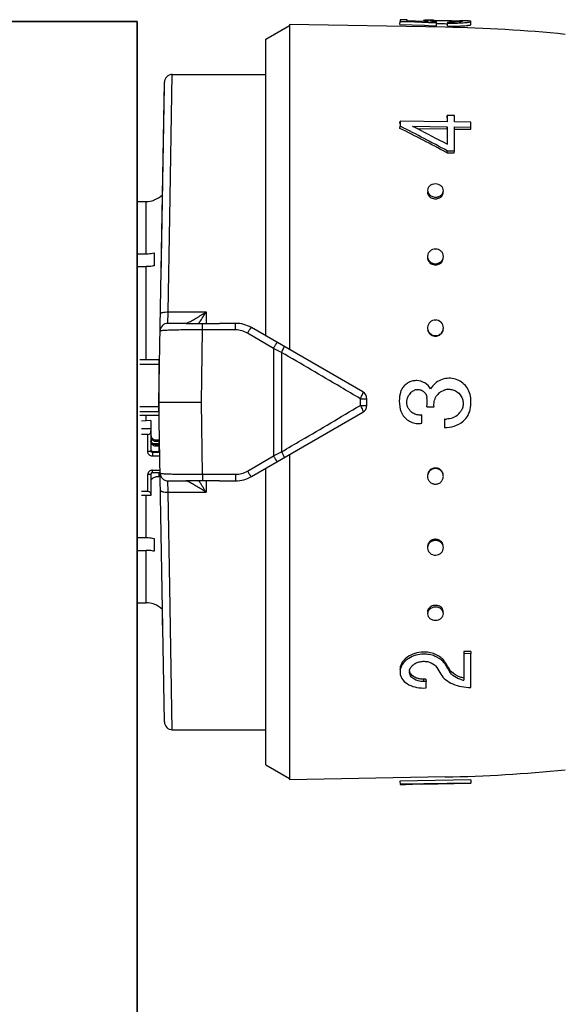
# Model space of a CAD drawing. Header units: millimetres. Extents: x 1279 to 58476, y -6899 to 74987.
# Tile 8 of 157: x 4455 to 4490, y -5967 to -5905. Entities that reach past the tile are written whole.
import ezdxf

# ---------------------------------------------------------------- set-up
doc = ezdxf.new("R2010")
doc.units = ezdxf.units.MM
doc.layers.add('UT_ZAŘÍZENÍ - OT', color=3, linetype='Continuous', lineweight=35)

msp = doc.modelspace()

# ---------------------------------------------------------------- linework, layer by layer
at = {"color": 0, "linetype": 'Continuous'}
for p, q in [((4472.089, -5905.145), (4472.089, -5925.79)), ((4481.957, -5905.318), (4472.089, -5905.145)), ((4479.09, -5905.144), (4479.093, -5904.945)), ((4479.09, -5905.144), (4480.639, -5905.198)), ((4479.093, -5904.84), (4479.093, -5904.945)), ((4479.543, -5904.848), (4479.093, -5904.84)), ((4479.093, -5904.945), (4479.542, -5904.96)), ((4479.542, -5904.96), (4479.609, -5904.963)), ((4479.543, -5904.916), (4479.543, -5904.848)), ((4480.603, -5904.95), (4479.543, -5904.916)), ((4479.609, -5904.963), (4480.9, -5905.008)), ((4480.593, -5904.896), (4480.592, -5904.949)), ((4480.905, -5904.959), (4480.603, -5904.95)), ((4480.756, -5904.955), (4480.756, -5904.94)), ((4480.9, -5905.008), (4480.987, -5905.011)), ((4480.987, -5905.011), (4481.417, -5905.027)), ((4481.193, -5904.954), (4481.194, -5904.89)), ((4481.414, -5905.226), (4481.417, -5905.027)), ((4481.415, -5905.087), (4481.446, -5905.087)), ((4481.417, -5905.027), (4481.417, -5904.974)), ((4482.026, -5905.094), (4482.101, -5905.095)), ((4482.027, -5904.894), (4482.149, -5904.896)), ((4482.099, -5905.255), (4482.103, -5905.056)), ((4482.103, -5904.993), (4482.103, -5905.056)), ((4482.941, -5904.907), (4482.929, -5904.907)), ((4482.94, -5904.967), (4482.941, -5904.921)), ((4482.956, -5904.908), (4482.941, -5904.907)), ((4483.589, -5905.154), (4483.593, -5904.954)), ((4470.589, -5906.085), (4472.089, -5905.219)), ((4480.639, -5905.198), (4480.897, -5905.207)), ((4480.897, -5905.207), (4481.414, -5905.226)), ((4470.589, -5924.924), (4470.589, -5906.085)), ((4463.789, -5929.119), (4464.144, -5908.81)), ((4464.489, -5917.383), (4464.643, -5908.319)), ((4464.643, -5908.319), (4470.589, -5908.319)), ((4463.928, -5921.185), (4464.139, -5909.06)), ((4479.09, -5911.432), (4479.093, -5911.285)), ((4479.093, -5911.285), (4479.093, -5911.597)), ((4482.093, -5911.324), (4479.093, -5911.285)), ((4482.089, -5911.069), (4482.093, -5910.918)), ((4482.093, -5910.918), (4482.093, -5911.324)), ((4482.543, -5910.924), (4482.093, -5910.918)), ((4482.543, -5911.33), (4482.543, -5910.924)), ((4483.593, -5911.343), (4482.543, -5911.33)), ((4483.593, -5911.654), (4483.593, -5911.343)), ((4479.09, -5911.741), (4479.093, -5911.597)), ((4479.093, -5911.597), (4479.149, -5911.625)), ((4479.879, -5911.607), (4482.093, -5911.635)), ((4479.934, -5911.635), (4479.879, -5911.607)), ((4480.172, -5911.755), (4482.089, -5911.779)), ((4482.089, -5911.779), (4482.093, -5911.635)), ((4482.089, -5911.779), (4482.089, -5912.637)), ((4482.093, -5911.635), (4482.093, -5912.754)), ((4482.539, -5911.785), (4483.589, -5911.798)), ((4482.543, -5913.173), (4482.543, -5911.641)), ((4482.543, -5911.641), (4483.593, -5911.654)), ((4483.589, -5911.798), (4483.593, -5911.654)), ((4482.037, -5913.271), (4482.089, -5913.299)), ((4482.089, -5913.299), (4482.093, -5913.168)), ((4482.093, -5913.168), (4482.543, -5913.173)), ((4482.539, -5913.304), (4482.543, -5913.173)), ((4482.089, -5913.299), (4482.539, -5913.304)), ((4462.419, -5916.382), (4462.989, -5916.382)), ((4462.989, -5919.706), (4462.989, -5916.382)), ((4463.489, -5916.283), (4463.489, -5916.296)), ((4464.387, -5923.394), (4464.489, -5917.383)), ((4462.371, -5919.706), (4462.989, -5919.706)), ((4463.489, -5919.645), (4463.489, -5920.459)), ((4462.364, -5920.519), (4462.989, -5920.519)), ((4462.989, -5926.445), (4462.989, -5920.519)), ((4464.368, -5924.119), (4464.387, -5923.394)), ((4464.387, -5923.394), (4466.789, -5923.394)), ((4466.789, -5923.394), (4466.789, -5924.128)), ((4465.525, -5924.119), (4464.368, -5924.119)), ((4466.489, -5929.119), (4466.561, -5924.534)), ((4466.561, -5924.534), (4466.562, -5924.127)), ((4468.659, -5924.534), (4466.561, -5924.534)), ((4468.659, -5924.119), (4467.632, -5924.119)), ((4468.659, -5924.534), (4468.659, -5924.119)), ((4476.739, -5928.475), (4469.659, -5924.387)), ((4471.055, -5925.707), (4469.409, -5924.739)), ((4471.055, -5925.707), (4471.055, -5932.531)), ((4471.576, -5925.963), (4471.576, -5932.275)), ((4463.789, -5926.445), (4462.589, -5926.445)), ((4463.789, -5926.729), (4462.589, -5926.729)), ((4463.789, -5926.445), (4463.789, -5929.967)), ((4476.576, -5929.335), (4476.576, -5928.904)), ((4476.989, -5929.331), (4476.989, -5928.908)), ((4463.789, -5929.425), (4462.589, -5929.425)), ((4464.144, -5949.428), (4463.789, -5929.119)), ((4463.789, -5929.119), (4466.489, -5929.119)), ((4466.561, -5933.704), (4466.489, -5929.119)), ((4480.803, -5929.422), (4481.253, -5929.422)), ((4463.789, -5929.74), (4462.589, -5929.74)), ((4463.789, -5929.967), (4462.589, -5929.967)), ((4462.989, -5930.31), (4462.989, -5929.967)), ((4469.659, -5933.851), (4476.739, -5929.764)), ((4480.483, -5930.463), (4480.483, -5929.928)), ((4463.289, -5930.294), (4462.689, -5930.327)), ((4463.289, -5930.294), (4463.289, -5932.217)), ((4481.913, -5930.191), (4481.913, -5930.725)), ((4463.289, -5930.825), (4462.689, -5930.825)), ((4463.089, -5931.177), (4462.689, -5931.177)), ((4463.089, -5932.256), (4463.089, -5931.177)), ((4463.835, -5931.734), (4463.829, -5931.411)), ((4463.835, -5931.768), (4463.426, -5931.768)), ((4463.589, -5931.523), (4463.589, -5931.621)), ((4463.589, -5931.523), (4463.789, -5931.523)), ((4463.789, -5931.621), (4463.589, -5931.621)), ((4463.589, -5931.816), (4463.589, -5931.913)), ((4463.589, -5931.816), (4463.789, -5931.816)), ((4463.789, -5931.913), (4463.589, -5931.913)), ((4463.787, -5931.737), (4463.835, -5931.734)), ((4463.789, -5931.523), (4463.789, -5931.768)), ((4463.789, -5931.816), (4463.789, -5932.257)), ((4463.789, -5931.963), (4463.839, -5931.963)), ((4463.389, -5932.257), (4463.389, -5932.55)), ((4463.389, -5932.257), (4463.789, -5932.257)), ((4463.845, -5932.315), (4463.389, -5932.315)), ((4463.849, -5932.55), (4463.389, -5932.55)), ((4463.789, -5932.159), (4463.842, -5932.159)), ((4469.409, -5933.5), (4471.055, -5932.531)), ((4472.089, -5932.448), (4472.089, -5953.093)), ((4463.089, -5934.806), (4463.089, -5933.727)), ((4463.289, -5933.688), (4463.289, -5935.042)), ((4463.389, -5933.594), (4463.389, -5933.433)), ((4463.389, -5933.433), (4463.864, -5933.433)), ((4463.389, -5933.594), (4463.867, -5933.594)), ((4463.789, -5933.875), (4463.589, -5933.875)), ((4463.789, -5933.594), (4463.789, -5933.875)), ((4466.561, -5933.704), (4468.659, -5933.704)), ((4466.561, -5933.704), (4466.562, -5934.112)), ((4468.659, -5933.704), (4468.659, -5934.119)), ((4470.589, -5952.153), (4470.589, -5933.314)), ((4464.368, -5934.119), (4465.525, -5934.119)), ((4464.387, -5934.844), (4464.368, -5934.119)), ((4466.789, -5934.11), (4466.789, -5934.844)), ((4467.632, -5934.119), (4468.659, -5934.119)), ((4463.089, -5934.806), (4462.689, -5934.806)), ((4463.289, -5935.042), (4462.689, -5935.042)), ((4462.989, -5937.719), (4462.989, -5935.042)), ((4464.387, -5934.844), (4466.789, -5934.844)), ((4464.489, -5940.855), (4464.387, -5934.844)), ((4462.364, -5937.719), (4462.989, -5937.719)), ((4463.489, -5937.78), (4463.489, -5938.593)), ((4462.371, -5938.532), (4462.989, -5938.532)), ((4462.989, -5941.856), (4462.989, -5938.532)), ((4464.643, -5949.919), (4464.489, -5940.855)), ((4462.419, -5941.856), (4462.989, -5941.856)), ((4463.489, -5941.942), (4463.489, -5941.955)), ((4464.044, -5943.734), (4464.029, -5942.872)), ((4483.589, -5944.96), (4483.139, -5944.965)), ((4483.139, -5944.965), (4483.143, -5945.097)), ((4483.593, -5945.091), (4483.143, -5945.097)), ((4483.143, -5945.097), (4483.143, -5946.785)), ((4483.589, -5944.96), (4483.593, -5945.091)), ((4483.593, -5947.234), (4483.593, -5945.091)), ((4481.967, -5945.649), (4481.971, -5945.787)), ((4481.995, -5945.696), (4481.967, -5945.649)), ((4482.112, -5946.025), (4482.084, -5945.977)), ((4482.222, -5946.072), (4482.226, -5946.213)), ((4480.739, -5946.717), (4480.589, -5946.719)), ((4480.589, -5946.719), (4480.593, -5946.865)), ((4480.743, -5946.863), (4480.593, -5946.865)), ((4480.739, -5946.717), (4480.743, -5946.863)), ((4480.743, -5947.271), (4480.743, -5946.863)), ((4480.593, -5947.273), (4480.743, -5947.271)), ((4464.643, -5949.919), (4470.589, -5949.919)), ((4470.589, -5952.153), (4472.089, -5953.019)), ((4481.957, -5952.921), (4472.089, -5953.093)), ((4483.589, -5953.105), (4479.09, -5953.184)), ((4479.09, -5953.184), (4479.093, -5953.383)), ((4479.09, -5953.194), (4479.093, -5953.394)), ((4483.589, -5953.105), (4483.593, -5953.305)), ((4483.593, -5953.305), (4479.093, -5953.383)), ((4479.093, -5953.383), (4479.093, -5953.394)), ((4480.443, -5953.375), (4479.88, -5953.385)), ((4480.443, -5953.371), (4483.593, -5953.317)), ((4480.443, -5953.375), (4480.443, -5953.371)), ((4483.593, -5953.317), (4483.593, -5953.305))]:
    msp.add_line(p, q, dxfattribs=at)
for centre, radius, start, end in [((4480.869, -5918.1), 13.227, 89.44109, 89.86889), ((4480.769, -5927.896), 23.023, 89.16114, 89.43014), ((4480.483, -5946.997), 42.126, 88.99668, 89.15368), ((4481.344, -5910.168), 5.28, 90.80201, 91.62553), ((4481.78, -5899.608), 5.379, 264.4209, 265.22986), ((4481.866, -5898.566), 6.424, 265.23782, 265.99348), ((4482.277, -5894.965), 10.03, 269.00618, 269.62329), ((4482.32, -5892.514), 12.544, 269.00858, 269.7243), ((4482.401, -5895.224), 9.833, 272.60404, 273.36824), ((4482.74, -5907.472), 2.559, 85.77165, 86.54128), ((4482.796, -5906.703), 1.789, 85.3674, 85.74663), ((4482.325, -5940.642), 35.74, 88.78449, 88.98762), ((4482.474, -5896.478), 8.577, 273.37423, 274.17442), ((4480.387, -5995.304), 90, 84.13647, 89), ((4482.4, -5895.356), 9.899, 272.58441, 273.34327), ((4482.473, -5896.627), 8.626, 273.34927, 274.14414), ((4464.643, -5908.819), 0.5, 89.99995, 178.99727), ((4432.068, -6005.936), 105.279, 61.6647, 63.47201), ((4431.804, -6005.559), 105.191, 61.44046, 63.25103), ((4435.172, -6000.535), 99.533, 63.12099, 63.27442), ((4432.26, -6006.222), 105.923, 61.93543, 63.10673), ((4481.169, -5915.79), 0.33, 178.19656, 179.9988), ((4462.987, -5914.873), 1.509, 270.07058, 289.41996), ((4462.989, -5914.869), 1.5, 289.47122, 313.35083), ((4481.346, -5915.632), 0.582, 256.38385, 269.38767), ((4481.349, -5915.53), 0.577, 256.34526, 269.38585), ((4481.345, -5915.642), 0.572, 269.48444, 276.21503), ((4481.348, -5915.54), 0.567, 269.48461, 276.23097), ((4481.343, -5915.632), 0.583, 276.20438, 282.56154), ((4481.347, -5915.529), 0.578, 276.22081, 282.59954), ((4481.5, -5915.799), 0.34, 350.77007, 358.16143), ((4481.257, -5919.939), 0.417, 180.04404, 188.31485), ((4481.428, -5919.87), 0.415, 357.37319, 359.99637), ((4481.342, -5919.889), 0.519, 269.66461, 277.08605), ((4481.346, -5919.82), 0.515, 269.66483, 277.10359), ((4481.341, -5919.874), 0.533, 277.07982, 284.05154), ((4481.344, -5919.806), 0.529, 277.09797, 284.09301), ((4446.006, -5910.872), 24.264, 327.18528, 328.93017), ((4464.368, -5924.619), 0.5, 90.00005, 179.0027), ((4449.963, -5913.417), 19.559, 326.80865, 327.16862), ((4468.659, -5926.119), 2, 60, 90), ((4468.658, -5926.013), 1.479, 59.48742, 89.9707), ((4481.372, -5924.404), 0.471, 354.81541, 359.98513), ((4481.341, -5924.442), 0.492, 269.85712, 277.68641), ((4481.344, -5924.411), 0.488, 269.85737, 277.70488), ((4481.338, -5924.425), 0.509, 277.6834, 285.011), ((4481.342, -5924.394), 0.505, 277.70254, 285.05443), ((4363.494, -6145.08), 244.324, 63.74449, 63.88063), ((4463.888, -5927.275), 0.0994, 180.01969, 226.40783), ((4463.889, -5927.263), 0.301, 250.55744, 255.99011), ((4480.153, -5928.82), 1.078, 145.97035, 152.15939), ((4463.889, -5928.891), 0.3, 107.64647, 109.44599), ((4476.489, -5928.908), 0.5, 0, 60), ((4481.044, -5929.058), 1.999, 164.80798, 168.16539), ((4480.132, -5928.811), 1.054, 158.33184, 164.78857), ((4480.149, -5928.818), 1.073, 152.15714, 158.3337), ((4480.35, -5929.121), 0.828, 140.87074, 150.30871), ((4480.357, -5929.126), 0.836, 130.17155, 140.86954), ((4480.232, -5928.89), 0.569, 108.74479, 116.15952), ((4480.234, -5928.897), 0.576, 101.60275, 108.74682), ((4478.507, -5929.119), 2.316, 352.48051, 7.18318), ((4482.216, -5929.273), 0.97, 138.95573, 147.53873), ((4482.21, -5929.269), 0.963, 129.98808, 138.92429), ((4482.206, -5929.231), 0.927, 100.78373, 106.92072), ((4482.196, -5929.182), 0.878, 93.89514, 100.73786), ((4480.931, -5929.119), 2.661, 352.61699, 5.79637), ((4476.489, -5929.331), 0.5, 300, 0), ((4480.252, -5929.282), 1.181, 194.6023, 200.52709), ((4480.298, -5929.264), 1.23, 200.54074, 209.44738), ((4480.312, -5929.257), 1.247, 209.4292, 211.63674), ((4480.361, -5929.111), 0.841, 211.88911, 219.07605), ((4480.354, -5929.118), 0.831, 219.0533, 232.02888), ((4480.341, -5929.156), 0.785, 273.22437, 280.43844), ((4482.032, -5929.076), 1.119, 312.77559, 319.01429), ((4482.202, -5929.225), 0.893, 319.04698, 325.88598), ((4482.031, -5929.093), 1.104, 263.8642, 270.12595), ((4482.03, -5929.085), 1.644, 265.8993, 310.20577), ((4463.579, -5931.326), 0.29, 180.04441, 214.05404), ((4363.494, -5713.158), 244.324, 296.11937, 296.25551), ((4463.377, -5933.688), 0.0882, 171.33922, 179.96309), ((4464.368, -5933.619), 0.5, 181, 270), ((4468.658, -5932.226), 1.479, 270.02931, 300.51257), ((4468.659, -5932.119), 2, 270, 300), ((4481.324, -5933.837), 0.481, 185.08469, 187.79003), ((4481.344, -5933.815), 0.51, 98.02694, 105.33939), ((4481.347, -5933.846), 0.507, 98.04608, 105.38273), ((4481.341, -5933.797), 0.493, 90.20682, 98.03026), ((4481.345, -5933.828), 0.489, 90.20709, 98.04874), ((4449.621, -5945.044), 19.968, 32.83509, 33.1877), ((4446.084, -5947.317), 24.171, 31.0665, 32.81806), ((4481.345, -5938.368), 0.537, 97.79544, 104.73665), ((4481.349, -5938.436), 0.533, 97.81357, 104.77792), ((4481.343, -5938.351), 0.52, 90.39229, 97.80224), ((4481.346, -5938.419), 0.516, 90.39253, 97.81976), ((4462.987, -5943.366), 1.509, 70.58004, 89.92942), ((4462.989, -5943.369), 1.5, 46.64917, 70.52878), ((4481.347, -5942.612), 0.588, 97.26681, 103.58577), ((4481.345, -5942.598), 0.574, 90.56165, 97.27806), ((4481.345, -5942.587), 0.563, 89.57233, 90.53635), ((4481.344, -5942.603), 0.579, 77.42334, 89.52385), ((4481.169, -5942.449), 0.33, 180.0012, 181.80344), ((4481.35, -5942.715), 0.584, 97.28322, 103.6235), ((4481.348, -5942.7), 0.569, 90.56184, 97.29397), ((4481.348, -5942.705), 0.574, 77.3795, 90.47236), ((4481.5, -5942.439), 0.34, 1.83857, 9.22993), ((4480.613, -5946.975), 1.981, 90.6662, 95.25488), ((4480.612, -5946.943), 1.949, 86.31776, 90.65223), ((4481.007, -5946.374), 1.129, 37.30427, 43.3274), ((4481.103, -5946.301), 1.009, 30.66525, 37.31087), ((4522.365, -5921.9), 46.929, 210.59685, 210.86768), ((4521.517, -5922.068), 46.046, 210.8741, 211.14789), ((4480.151, -5946.243), 0.458, 173.03308, 181.39547), ((4519.897, -5923.004), 44.808, 210.82705, 211.4577), ((4520.165, -5922.885), 44.466, 211.14786, 211.42912), ((4520.642, -5922.931), 44.921, 210.9365, 211.21663), ((4483.013, -5945.587), 0.927, 211.49104, 218.28511), ((4483.091, -5945.525), 1.027, 218.28539, 224.50117), ((4483.527, -5944.915), 1.908, 254.23814, 258.37107), ((4464.643, -5949.419), 0.5, 181, 270), ((4480.387, -5862.934), 90, 271, 275.86353)]:
    msp.add_arc(centre, radius, start, end, dxfattribs=at)
for centre, major_axis, ratio, start_param, end_param in [((4463.089, -5930.942), (0, -0.235), 0.85043, 0, 1.570796), ((4463.089, -5934.963), (-0.2, 0), 0.785695, 3.141593, 4.712389)]:
    msp.add_ellipse(centre, major_axis=major_axis, ratio=ratio, start_param=start_param, end_param=end_param, dxfattribs=at)
for points, knots in [([(4480.643, -5904.882), (4480.63, -5904.883), (4480.614, -5904.885), (4480.598, -5904.89), (4480.593, -5904.894), (4480.593, -5904.896)], [0, 0, 0, 0, 0.708486, 0.898996, 1, 1, 1, 1]), ([(4480.593, -5904.896), (4480.593, -5904.901), (4480.611, -5904.909), (4480.639, -5904.918), (4480.692, -5904.929), (4480.733, -5904.936), (4480.756, -5904.94)], [0, 0, 0, 0, 0.080473, 0.272652, 0.58028, 1, 1, 1, 1]), ([(4480.743, -5904.875), (4480.732, -5904.875), (4480.699, -5904.877), (4480.666, -5904.879), (4480.643, -5904.882)], [0, 0, 0, 0, 0.312325, 1, 1, 1, 1]), ([(4480.899, -5904.873), (4480.884, -5904.873), (4480.832, -5904.873), (4480.78, -5904.874), (4480.743, -5904.875)], [0, 0, 0, 0, 0.28218, 1, 1, 1, 1]), ([(4480.756, -5904.94), (4480.767, -5904.941), (4480.817, -5904.949), (4480.866, -5904.955), (4480.905, -5904.959)], [0, 0, 0, 0, 0.219199, 1, 1, 1, 1]), ([(4480.991, -5904.912), (4480.991, -5904.909), (4481.001, -5904.904), (4481.008, -5904.903), (4481.015, -5904.902)], [0, 0, 0, 0, 0.306489, 1, 1, 1, 1]), ([(4481.257, -5904.961), (4481.219, -5904.957), (4481.153, -5904.95), (4481.077, -5904.939), (4481.032, -5904.93), (4481.01, -5904.924), (4480.997, -5904.919), (4480.991, -5904.914), (4480.991, -5904.912)], [0, 0, 0, 0, 0.416564, 0.727805, 0.840468, 0.923103, 0.975235, 1, 1, 1, 1]), ([(4481.015, -5904.902), (4481.019, -5904.901), (4481.042, -5904.898), (4481.065, -5904.896), (4481.083, -5904.895)], [0, 0, 0, 0, 0.191517, 1, 1, 1, 1]), ([(4481.083, -5904.895), (4481.091, -5904.894), (4481.128, -5904.892), (4481.165, -5904.891), (4481.194, -5904.89)], [0, 0, 0, 0, 0.216654, 1, 1, 1, 1]), ([(4481.27, -5904.889), (4481.284, -5904.888), (4481.343, -5904.888), (4481.403, -5904.888), (4481.448, -5904.888)], [0, 0, 0, 0, 0.229978, 1, 1, 1, 1]), ([(4481.446, -5905.087), (4481.491, -5905.088), (4481.684, -5905.088), (4481.877, -5905.091), (4482.026, -5905.094)], [0, 0, 0, 0, 0.228577, 1, 1, 1, 1]), ([(4481.448, -5904.888), (4481.492, -5904.888), (4481.685, -5904.888), (4481.878, -5904.891), (4482.027, -5904.894)], [0, 0, 0, 0, 0.228486, 1, 1, 1, 1]), ([(4482.149, -5904.896), (4482.288, -5904.898), (4482.537, -5904.904), (4482.786, -5904.911), (4482.895, -5904.918)], [0, 0, 0, 0, 0.5608, 1, 1, 1, 1]), ([(4482.851, -5904.976), (4482.808, -5904.979), (4482.595, -5904.993), (4482.381, -5904.996), (4482.211, -5904.995)], [0, 0, 0, 0, 0.202928, 1, 1, 1, 1]), ([(4482.259, -5905.058), (4482.311, -5905.058), (4482.507, -5905.058), (4482.703, -5905.053), (4482.848, -5905.047)], [0, 0, 0, 0, 0.261385, 1, 1, 1, 1]), ([(4483.05, -5904.942), (4483.05, -5904.943), (4483.045, -5904.947), (4483.029, -5904.953), (4482.991, -5904.961), (4482.929, -5904.969), (4482.88, -5904.973), (4482.851, -5904.976)], [0, 0, 0, 0, 0.026104, 0.078509, 0.271488, 0.580502, 1, 1, 1, 1]), ([(4482.941, -5904.921), (4482.956, -5904.922), (4482.982, -5904.924), (4483.015, -5904.929), (4483.036, -5904.933), (4483.048, -5904.937), (4483.05, -5904.94)], [0, 0, 0, 0, 0.402142, 0.703286, 0.901798, 1, 1, 1, 1]), ([(4483.05, -5904.94), (4483.05, -5904.94), (4483.05, -5904.941), (4483.05, -5904.941), (4483.05, -5904.942)], [0, 0, 0, 0, 0.519614, 1, 1, 1, 1]), ([(4483.513, -5904.929), (4483.457, -5904.922), (4483.313, -5904.916), (4483.17, -5904.912), (4483.083, -5904.91)], [0, 0, 0, 0, 0.393124, 1, 1, 1, 1]), ([(4483.097, -5905.231), (4483.166, -5905.226), (4483.264, -5905.217), (4483.385, -5905.203), (4483.456, -5905.193), (4483.511, -5905.184), (4483.552, -5905.174), (4483.576, -5905.166), (4483.589, -5905.158), (4483.589, -5905.154)], [0, 0, 0, 0, 0.416026, 0.586157, 0.728535, 0.841423, 0.923955, 0.976034, 1, 1, 1, 1]), ([(4483.098, -5905.032), (4483.168, -5905.027), (4483.266, -5905.018), (4483.388, -5905.004), (4483.459, -5904.994), (4483.514, -5904.984), (4483.556, -5904.974), (4483.579, -5904.967), (4483.593, -5904.958), (4483.593, -5904.954)], [0, 0, 0, 0, 0.415889, 0.585993, 0.728367, 0.841268, 0.923827, 0.975949, 1, 1, 1, 1]), ([(4483.573, -5904.941), (4483.569, -5904.94), (4483.549, -5904.934), (4483.529, -5904.931), (4483.513, -5904.929)], [0, 0, 0, 0, 0.194984, 1, 1, 1, 1]), ([(4483.593, -5904.954), (4483.593, -5904.951), (4483.585, -5904.945), (4483.578, -5904.942), (4483.573, -5904.941)], [0, 0, 0, 0, 0.34526, 1, 1, 1, 1]), ([(4482.099, -5905.255), (4482.164, -5905.256), (4482.413, -5905.258), (4482.662, -5905.254), (4482.846, -5905.245)], [0, 0, 0, 0, 0.261104, 1, 1, 1, 1]), ([(4480.839, -5915.79), (4480.839, -5915.882), (4480.925, -5916.078), (4481.109, -5916.174), (4481.209, -5916.198)], [0, 0, 0, 0, 0.47302, 1, 1, 1, 1]), ([(4480.843, -5915.668), (4480.842, -5915.716), (4480.86, -5915.815), (4480.914, -5915.9), (4480.947, -5915.937)], [0, 0, 0, 0, 0.488775, 1, 1, 1, 1]), ([(4481.343, -5915.266), (4481.279, -5915.266), (4481.154, -5915.285), (4480.99, -5915.369), (4480.876, -5915.503), (4480.845, -5915.614), (4480.843, -5915.668)], [0, 0, 0, 0, 0.270385, 0.528616, 0.769944, 1, 1, 1, 1]), ([(4481.843, -5915.699), (4481.844, -5915.643), (4481.818, -5915.527), (4481.706, -5915.383), (4481.538, -5915.29), (4481.409, -5915.267), (4481.343, -5915.266)], [0, 0, 0, 0, 0.229393, 0.470966, 0.729703, 1, 1, 1, 1]), ([(4481.739, -5915.945), (4481.77, -5915.911), (4481.82, -5915.834), (4481.841, -5915.743), (4481.843, -5915.699)], [0, 0, 0, 0, 0.509651, 1, 1, 1, 1]), ([(4480.947, -5915.937), (4480.964, -5915.956), (4481.039, -5916.027), (4481.137, -5916.072), (4481.213, -5916.091)], [0, 0, 0, 0, 0.24218, 1, 1, 1, 1]), ([(4481.47, -5916.2), (4481.56, -5916.18), (4481.728, -5916.101), (4481.822, -5915.936), (4481.835, -5915.853)], [0, 0, 0, 0, 0.524629, 1, 1, 1, 1]), ([(4481.473, -5916.093), (4481.499, -5916.087), (4481.597, -5916.058), (4481.688, -5916.001), (4481.739, -5915.945)], [0, 0, 0, 0, 0.260211, 1, 1, 1, 1]), ([(4481.343, -5919.402), (4481.22, -5919.401), (4481.026, -5919.468), (4480.878, -5919.666), (4480.846, -5919.785), (4480.843, -5919.844)], [0, 0, 0, 0, 0.507384, 0.755665, 1, 1, 1, 1]), ([(4481.843, -5919.87), (4481.843, -5919.809), (4481.815, -5919.685), (4481.704, -5919.529), (4481.537, -5919.427), (4481.408, -5919.402), (4481.343, -5919.402)], [0, 0, 0, 0, 0.241806, 0.488407, 0.741812, 1, 1, 1, 1]), ([(4462.989, -5919.706), (4463.031, -5919.706), (4463.2, -5919.701), (4463.367, -5919.676), (4463.489, -5919.645)], [0, 0, 0, 0, 0.252472, 1, 1, 1, 1]), ([(4480.843, -5919.844), (4480.841, -5919.895), (4480.851, -5919.963), (4480.875, -5920.027), (4480.882, -5920.042)], [0, 0, 0, 0, 0.747031, 1, 1, 1, 1]), ([(4480.844, -5919.999), (4480.857, -5920.09), (4480.944, -5920.269), (4481.117, -5920.366), (4481.209, -5920.39)], [0, 0, 0, 0, 0.489899, 1, 1, 1, 1]), ([(4480.882, -5920.042), (4480.911, -5920.109), (4481.003, -5920.231), (4481.141, -5920.299), (4481.213, -5920.318)], [0, 0, 0, 0, 0.492845, 1, 1, 1, 1]), ([(4481.47, -5920.392), (4481.562, -5920.369), (4481.735, -5920.274), (4481.822, -5920.096), (4481.835, -5920.006)], [0, 0, 0, 0, 0.510101, 1, 1, 1, 1]), ([(4481.473, -5920.319), (4481.535, -5920.304), (4481.654, -5920.251), (4481.743, -5920.156), (4481.775, -5920.103)], [0, 0, 0, 0, 0.506643, 1, 1, 1, 1]), ([(4481.775, -5920.103), (4481.785, -5920.087), (4481.821, -5920.02), (4481.84, -5919.945), (4481.842, -5919.889)], [0, 0, 0, 0, 0.253103, 1, 1, 1, 1]), ([(4463.489, -5920.459), (4463.449, -5920.469), (4463.284, -5920.504), (4463.116, -5920.519), (4462.989, -5920.519)], [0, 0, 0, 0, 0.247091, 1, 1, 1, 1]), ([(4463.887, -5923.523), (4463.887, -5923.514), (4463.896, -5923.491), (4463.929, -5923.468), (4463.976, -5923.446), (4464.065, -5923.418), (4464.205, -5923.398), (4464.323, -5923.393), (4464.387, -5923.394)], [0, 0, 0, 0, 0.054454, 0.124226, 0.220024, 0.341181, 0.645763, 1, 1, 1, 1]), ([(4465.668, -5924.055), (4465.752, -5924.015), (4465.929, -5923.922), (4466.305, -5923.706), (4466.594, -5923.524), (4466.789, -5923.394)], [0, 0, 0, 0, 0.213248, 0.460801, 1, 1, 1, 1]), ([(4481.343, -5923.908), (4481.222, -5923.908), (4480.972, -5923.999), (4480.855, -5924.24), (4480.845, -5924.359)], [0, 0, 0, 0, 0.501804, 1, 1, 1, 1]), ([(4481.843, -5924.404), (4481.843, -5924.278), (4481.735, -5924.014), (4481.47, -5923.909), (4481.343, -5923.908)], [0, 0, 0, 0, 0.49811, 1, 1, 1, 1]), ([(4466.561, -5924.534), (4466.385, -5924.533), (4466.04, -5924.533), (4465.54, -5924.536), (4465.079, -5924.542), (4464.728, -5924.549), (4464.481, -5924.557), (4464.325, -5924.563), (4464.19, -5924.569), (4464.079, -5924.576), (4463.991, -5924.584), (4463.927, -5924.591), (4463.889, -5924.598), (4463.872, -5924.604), (4463.868, -5924.609), (4463.868, -5924.61)], [0, 0, 0, 0, 0.195605, 0.383531, 0.55643, 0.707585, 0.773165, 0.831259, 0.881323, 0.92293, 0.955723, 0.979458, 0.994025, 0.997954, 1, 1, 1, 1]), ([(4465.499, -5924.119), (4465.508, -5924.119), (4465.528, -5924.114), (4465.547, -5924.108), (4465.559, -5924.103)], [0, 0, 0, 0, 0.393757, 1, 1, 1, 1]), ([(4465.525, -5924.119), (4465.605, -5924.119), (4465.951, -5924.12), (4466.296, -5924.124), (4466.562, -5924.127)], [0, 0, 0, 0, 0.230893, 1, 1, 1, 1]), ([(4465.559, -5924.103), (4465.561, -5924.102), (4465.572, -5924.098), (4465.582, -5924.094), (4465.59, -5924.091)], [0, 0, 0, 0, 0.235586, 1, 1, 1, 1]), ([(4465.59, -5924.091), (4465.596, -5924.088), (4465.622, -5924.077), (4465.648, -5924.065), (4465.668, -5924.055)], [0, 0, 0, 0, 0.229765, 1, 1, 1, 1]), ([(4466.562, -5924.127), (4466.741, -5924.129), (4467.098, -5924.128), (4467.455, -5924.119), (4467.632, -5924.119)], [0, 0, 0, 0, 0.502804, 1, 1, 1, 1]), ([(4469.409, -5924.739), (4469.429, -5924.719), (4469.461, -5924.671), (4469.494, -5924.597), (4469.534, -5924.534), (4469.572, -5924.483), (4469.603, -5924.441), (4469.628, -5924.41), (4469.643, -5924.394), (4469.656, -5924.385), (4469.659, -5924.387)], [0, 0, 0, 0, 0.198142, 0.388892, 0.560134, 0.707991, 0.828678, 0.918542, 0.975091, 1, 1, 1, 1]), ([(4480.844, -5924.503), (4480.857, -5924.598), (4480.941, -5924.785), (4481.116, -5924.89), (4481.209, -5924.916)], [0, 0, 0, 0, 0.498032, 1, 1, 1, 1]), ([(4480.861, -5924.53), (4480.883, -5924.612), (4480.972, -5924.77), (4481.13, -5924.858), (4481.213, -5924.881)], [0, 0, 0, 0, 0.49918, 1, 1, 1, 1]), ([(4481.47, -5924.917), (4481.553, -5924.894), (4481.71, -5924.808), (4481.799, -5924.652), (4481.822, -5924.57)], [0, 0, 0, 0, 0.50198, 1, 1, 1, 1]), ([(4481.473, -5924.882), (4481.546, -5924.862), (4481.685, -5924.791), (4481.775, -5924.663), (4481.804, -5924.594)], [0, 0, 0, 0, 0.50114, 1, 1, 1, 1]), ([(4471.055, -5925.707), (4471.085, -5925.657), (4471.128, -5925.586), (4471.184, -5925.496), (4471.221, -5925.441), (4471.251, -5925.396), (4471.275, -5925.364), (4471.292, -5925.346), (4471.3, -5925.338), (4471.304, -5925.337), (4471.305, -5925.338)], [0, 0, 0, 0, 0.387648, 0.559336, 0.708365, 0.829964, 0.920373, 0.976704, 0.992026, 1, 1, 1, 1]), ([(4471.576, -5925.963), (4471.602, -5925.917), (4471.639, -5925.848), (4471.682, -5925.761), (4471.707, -5925.706), (4471.726, -5925.661), (4471.738, -5925.626), (4471.743, -5925.604), (4471.743, -5925.59), (4471.739, -5925.588)], [0, 0, 0, 0, 0.389691, 0.560136, 0.707341, 0.827183, 0.916538, 0.973346, 1, 1, 1, 1]), ([(4476.576, -5928.904), (4476.16, -5928.659), (4474.494, -5927.679), (4472.827, -5926.699), (4471.576, -5925.963)], [0, 0, 0, 0, 0.249365, 1, 1, 1, 1]), ([(4483.579, -5928.85), (4483.564, -5928.708), (4483.489, -5928.426), (4483.183, -5927.938), (4482.532, -5927.547), (4481.776, -5927.621), (4481.292, -5927.934), (4481.106, -5928.158), (4481.033, -5928.281)], [0, 0, 0, 0, 0.125806, 0.251598, 0.500158, 0.748611, 0.874302, 1, 1, 1, 1]), ([(4481.033, -5928.281), (4480.945, -5928.129), (4480.689, -5927.866), (4480.251, -5927.737), (4479.899, -5927.769), (4479.648, -5927.859), (4479.427, -5928.009), (4479.31, -5928.144), (4479.26, -5928.217)], [0, 0, 0, 0, 0.249691, 0.498274, 0.623384, 0.748679, 0.874168, 1, 1, 1, 1]), ([(4476.576, -5928.904), (4476.605, -5928.852), (4476.655, -5928.757), (4476.713, -5928.629), (4476.742, -5928.54), (4476.749, -5928.494), (4476.744, -5928.478), (4476.739, -5928.475)], [0, 0, 0, 0, 0.377895, 0.69297, 0.905251, 0.965919, 1, 1, 1, 1]), ([(4476.576, -5928.904), (4476.604, -5928.904), (4476.658, -5928.904), (4476.736, -5928.904), (4476.807, -5928.905), (4476.868, -5928.905), (4476.912, -5928.906), (4476.941, -5928.906), (4476.958, -5928.906), (4476.971, -5928.907), (4476.981, -5928.907), (4476.985, -5928.908), (4476.989, -5928.907), (4476.989, -5928.908)], [0, 0, 0, 0, 0.203374, 0.394866, 0.56769, 0.716771, 0.837685, 0.88646, 0.926896, 0.958626, 0.981467, 0.99529, 1, 1, 1, 1]), ([(4479.087, -5928.648), (4479.071, -5928.725), (4479.025, -5929.034), (4479.05, -5929.353), (4479.109, -5929.58)], [0, 0, 0, 0, 0.250786, 1, 1, 1, 1]), ([(4479.647, -5929.555), (4479.608, -5929.493), (4479.547, -5929.356), (4479.514, -5929.135), (4479.539, -5928.913), (4479.594, -5928.774), (4479.631, -5928.711)], [0, 0, 0, 0, 0.249892, 0.499949, 0.75024, 1, 1, 1, 1]), ([(4480.118, -5928.333), (4480.195, -5928.317), (4480.357, -5928.317), (4480.578, -5928.417), (4480.742, -5928.596), (4480.795, -5928.751), (4480.805, -5928.83)], [0, 0, 0, 0, 0.248903, 0.498305, 0.748695, 1, 1, 1, 1]), ([(4481.253, -5929.422), (4481.236, -5929.307), (4481.246, -5929.07), (4481.335, -5928.85), (4481.397, -5928.752)], [0, 0, 0, 0, 0.500135, 1, 1, 1, 1]), ([(4482.137, -5928.306), (4482.22, -5928.301), (4482.39, -5928.313), (4482.708, -5928.429), (4482.962, -5928.678), (4483.085, -5928.995), (4483.111, -5929.25), (4483.064, -5929.502), (4482.989, -5929.656), (4482.941, -5929.726)], [0, 0, 0, 0, 0.124702, 0.249421, 0.497433, 0.62303, 0.748788, 0.874419, 1, 1, 1, 1]), ([(4471.576, -5932.275), (4471.994, -5932.029), (4473.661, -5931.05), (4475.327, -5930.069), (4476.576, -5929.335)], [0, 0, 0, 0, 0.250578, 1, 1, 1, 1]), ([(4476.576, -5929.335), (4476.604, -5929.335), (4476.658, -5929.334), (4476.736, -5929.334), (4476.807, -5929.334), (4476.868, -5929.333), (4476.912, -5929.333), (4476.941, -5929.332), (4476.958, -5929.332), (4476.971, -5929.331), (4476.981, -5929.332), (4476.985, -5929.33), (4476.989, -5929.331), (4476.989, -5929.331)], [0, 0, 0, 0, 0.203374, 0.394866, 0.56769, 0.716771, 0.837685, 0.88646, 0.926896, 0.958626, 0.981467, 0.99529, 1, 1, 1, 1]), ([(4476.576, -5929.335), (4476.605, -5929.386), (4476.655, -5929.482), (4476.713, -5929.61), (4476.742, -5929.698), (4476.749, -5929.745), (4476.744, -5929.761), (4476.739, -5929.764)], [0, 0, 0, 0, 0.377895, 0.69297, 0.905251, 0.965919, 1, 1, 1, 1]), ([(4483.091, -5930.341), (4483.221, -5930.231), (4483.44, -5929.96), (4483.549, -5929.63), (4483.57, -5929.461)], [0, 0, 0, 0, 0.49938, 1, 1, 1, 1]), ([(4479.251, -5929.911), (4479.313, -5930.012), (4479.468, -5930.198), (4479.774, -5930.395), (4480.123, -5930.491), (4480.366, -5930.485), (4480.483, -5930.463)], [0, 0, 0, 0, 0.249964, 0.499879, 0.749906, 1, 1, 1, 1]), ([(4480.385, -5929.94), (4480.289, -5929.945), (4480.093, -5929.922), (4479.918, -5929.831), (4479.842, -5929.772)], [0, 0, 0, 0, 0.50069, 1, 1, 1, 1]), ([(4482.792, -5929.898), (4482.69, -5929.992), (4482.45, -5930.144), (4482.171, -5930.197), (4482.033, -5930.197)], [0, 0, 0, 0, 0.500561, 1, 1, 1, 1]), ([(4463.289, -5931.229), (4463.289, -5931.267), (4463.305, -5931.345), (4463.372, -5931.443), (4463.471, -5931.508), (4463.55, -5931.523), (4463.589, -5931.523)], [0, 0, 0, 0, 0.247784, 0.496832, 0.747734, 1, 1, 1, 1]), ([(4463.289, -5931.522), (4463.289, -5931.56), (4463.305, -5931.638), (4463.372, -5931.735), (4463.471, -5931.801), (4463.55, -5931.816), (4463.589, -5931.816)], [0, 0, 0, 0, 0.247784, 0.496832, 0.747734, 1, 1, 1, 1]), ([(4463.589, -5931.913), (4463.55, -5931.913), (4463.471, -5931.898), (4463.372, -5931.833), (4463.305, -5931.735), (4463.289, -5931.657), (4463.289, -5931.619)], [0, 0, 0, 0, 0.252266, 0.503168, 0.752216, 1, 1, 1, 1]), ([(4463.589, -5931.621), (4463.54, -5931.621), (4463.442, -5931.597), (4463.366, -5931.529), (4463.339, -5931.489)], [0, 0, 0, 0, 0.501963, 1, 1, 1, 1]), ([(4463.289, -5932.217), (4463.289, -5932.22), (4463.286, -5932.225), (4463.28, -5932.229), (4463.27, -5932.234), (4463.254, -5932.24), (4463.229, -5932.245), (4463.199, -5932.25), (4463.152, -5932.255), (4463.115, -5932.256), (4463.089, -5932.256)], [0, 0, 0, 0, 0.040706, 0.069574, 0.105554, 0.199505, 0.321626, 0.468167, 0.634164, 1, 1, 1, 1]), ([(4463.389, -5932.55), (4463.35, -5932.55), (4463.271, -5932.535), (4463.172, -5932.47), (4463.105, -5932.372), (4463.089, -5932.294), (4463.089, -5932.256)], [0, 0, 0, 0, 0.252255, 0.503168, 0.752226, 1, 1, 1, 1]), ([(4463.389, -5932.315), (4463.376, -5932.315), (4463.35, -5932.31), (4463.317, -5932.288), (4463.294, -5932.256), (4463.289, -5932.23), (4463.289, -5932.217)], [0, 0, 0, 0, 0.252236, 0.503168, 0.752245, 1, 1, 1, 1]), ([(4463.389, -5932.257), (4463.377, -5932.257), (4463.353, -5932.252), (4463.322, -5932.234), (4463.299, -5932.206), (4463.292, -5932.183), (4463.29, -5932.172)], [0, 0, 0, 0, 0.251925, 0.502849, 0.751924, 1, 1, 1, 1]), ([(4471.055, -5932.531), (4471.085, -5932.581), (4471.128, -5932.653), (4471.184, -5932.742), (4471.221, -5932.798), (4471.251, -5932.842), (4471.275, -5932.874), (4471.292, -5932.893), (4471.3, -5932.9), (4471.304, -5932.901), (4471.305, -5932.901)], [0, 0, 0, 0, 0.387648, 0.559336, 0.708365, 0.829964, 0.920373, 0.976704, 0.992026, 1, 1, 1, 1]), ([(4471.576, -5932.275), (4471.602, -5932.322), (4471.639, -5932.39), (4471.682, -5932.477), (4471.707, -5932.532), (4471.726, -5932.577), (4471.738, -5932.613), (4471.743, -5932.634), (4471.743, -5932.648), (4471.739, -5932.65)], [0, 0, 0, 0, 0.389693, 0.560138, 0.707342, 0.827185, 0.916539, 0.973347, 1, 1, 1, 1]), ([(4463.389, -5933.433), (4463.35, -5933.433), (4463.271, -5933.448), (4463.172, -5933.514), (4463.105, -5933.611), (4463.089, -5933.689), (4463.089, -5933.727)], [0, 0, 0, 0, 0.252255, 0.503168, 0.752226, 1, 1, 1, 1]), ([(4463.289, -5933.688), (4463.289, -5933.691), (4463.286, -5933.696), (4463.28, -5933.7), (4463.27, -5933.705), (4463.254, -5933.711), (4463.229, -5933.717), (4463.199, -5933.721), (4463.152, -5933.726), (4463.115, -5933.727), (4463.089, -5933.727)], [0, 0, 0, 0, 0.040706, 0.069574, 0.105554, 0.199505, 0.321626, 0.468167, 0.634164, 1, 1, 1, 1]), ([(4463.289, -5934.169), (4463.289, -5934.131), (4463.305, -5934.053), (4463.372, -5933.955), (4463.471, -5933.89), (4463.55, -5933.875), (4463.589, -5933.875)], [0, 0, 0, 0, 0.247784, 0.496832, 0.747734, 1, 1, 1, 1]), ([(4463.389, -5933.594), (4463.377, -5933.594), (4463.352, -5933.598), (4463.321, -5933.617), (4463.299, -5933.643), (4463.292, -5933.665), (4463.29, -5933.675)], [0, 0, 0, 0, 0.26767, 0.525516, 0.768461, 1, 1, 1, 1]), ([(4463.868, -5933.628), (4463.868, -5933.63), (4463.872, -5933.634), (4463.889, -5933.64), (4463.927, -5933.647), (4463.991, -5933.655), (4464.079, -5933.662), (4464.19, -5933.669), (4464.325, -5933.676), (4464.481, -5933.682), (4464.728, -5933.689), (4465.079, -5933.696), (4465.54, -5933.702), (4466.04, -5933.705), (4466.385, -5933.705), (4466.561, -5933.704)], [0, 0, 0, 0, 0.002046, 0.005975, 0.020542, 0.044277, 0.07707, 0.118677, 0.168741, 0.226835, 0.292415, 0.44357, 0.616469, 0.804395, 1, 1, 1, 1]), ([(4469.409, -5933.5), (4469.429, -5933.52), (4469.461, -5933.568), (4469.494, -5933.642), (4469.534, -5933.705), (4469.572, -5933.756), (4469.603, -5933.797), (4469.628, -5933.828), (4469.643, -5933.845), (4469.656, -5933.853), (4469.659, -5933.851)], [0, 0, 0, 0, 0.198108, 0.388908, 0.560156, 0.708001, 0.828682, 0.918545, 0.975091, 1, 1, 1, 1]), ([(4481.209, -5933.323), (4481.116, -5933.348), (4480.941, -5933.453), (4480.857, -5933.64), (4480.844, -5933.735)], [0, 0, 0, 0, 0.501968, 1, 1, 1, 1]), ([(4480.847, -5933.902), (4480.855, -5933.96), (4480.893, -5934.075), (4481.006, -5934.217), (4481.163, -5934.308), (4481.283, -5934.33), (4481.343, -5934.33)], [0, 0, 0, 0, 0.249231, 0.498303, 0.748586, 1, 1, 1, 1]), ([(4481.213, -5933.357), (4481.13, -5933.38), (4480.972, -5933.469), (4480.883, -5933.626), (4480.861, -5933.709)], [0, 0, 0, 0, 0.50082, 1, 1, 1, 1]), ([(4481.343, -5934.33), (4481.411, -5934.33), (4481.549, -5934.3), (4481.722, -5934.179), (4481.829, -5933.998), (4481.847, -5933.859), (4481.841, -5933.792)], [0, 0, 0, 0, 0.25144, 0.501784, 0.751362, 1, 1, 1, 1]), ([(4481.822, -5933.668), (4481.799, -5933.586), (4481.71, -5933.431), (4481.553, -5933.344), (4481.47, -5933.322)], [0, 0, 0, 0, 0.49802, 1, 1, 1, 1]), ([(4481.804, -5933.645), (4481.775, -5933.575), (4481.685, -5933.448), (4481.546, -5933.376), (4481.473, -5933.357)], [0, 0, 0, 0, 0.49886, 1, 1, 1, 1]), ([(4465.513, -5934.121), (4465.512, -5934.121), (4465.508, -5934.12), (4465.503, -5934.119), (4465.499, -5934.119)], [0, 0, 0, 0, 0.289793, 1, 1, 1, 1]), ([(4465.668, -5934.183), (4465.638, -5934.169), (4465.588, -5934.146), (4465.536, -5934.126), (4465.513, -5934.121)], [0, 0, 0, 0, 0.595054, 1, 1, 1, 1]), ([(4466.562, -5934.112), (4466.47, -5934.113), (4466.125, -5934.116), (4465.779, -5934.119), (4465.525, -5934.119)], [0, 0, 0, 0, 0.264643, 1, 1, 1, 1]), ([(4466.789, -5934.844), (4466.594, -5934.715), (4466.305, -5934.533), (4465.929, -5934.317), (4465.752, -5934.223), (4465.668, -5934.183)], [0, 0, 0, 0, 0.539199, 0.786752, 1, 1, 1, 1]), ([(4467.632, -5934.119), (4467.455, -5934.119), (4467.098, -5934.111), (4466.741, -5934.11), (4466.562, -5934.112)], [0, 0, 0, 0, 0.497196, 1, 1, 1, 1]), ([(4463.887, -5934.715), (4463.887, -5934.725), (4463.896, -5934.747), (4463.929, -5934.771), (4463.976, -5934.793), (4464.065, -5934.82), (4464.205, -5934.841), (4464.323, -5934.845), (4464.387, -5934.844)], [0, 0, 0, 0, 0.054452, 0.124207, 0.219995, 0.341151, 0.645741, 1, 1, 1, 1]), ([(4462.989, -5937.719), (4463.031, -5937.719), (4463.2, -5937.724), (4463.367, -5937.749), (4463.489, -5937.78)], [0, 0, 0, 0, 0.252472, 1, 1, 1, 1]), ([(4480.882, -5938.196), (4480.875, -5938.212), (4480.851, -5938.275), (4480.841, -5938.344), (4480.843, -5938.394)], [0, 0, 0, 0, 0.252969, 1, 1, 1, 1]), ([(4481.209, -5937.848), (4481.117, -5937.872), (4480.944, -5937.969), (4480.857, -5938.149), (4480.844, -5938.239)], [0, 0, 0, 0, 0.510101, 1, 1, 1, 1]), ([(4481.213, -5937.921), (4481.141, -5937.94), (4481.003, -5938.007), (4480.911, -5938.13), (4480.882, -5938.196)], [0, 0, 0, 0, 0.507155, 1, 1, 1, 1]), ([(4481.835, -5938.232), (4481.822, -5938.143), (4481.735, -5937.964), (4481.562, -5937.87), (4481.47, -5937.847)], [0, 0, 0, 0, 0.489899, 1, 1, 1, 1]), ([(4481.775, -5938.136), (4481.743, -5938.082), (4481.654, -5937.988), (4481.535, -5937.935), (4481.473, -5937.919)], [0, 0, 0, 0, 0.493357, 1, 1, 1, 1]), ([(4481.842, -5938.35), (4481.84, -5938.294), (4481.821, -5938.218), (4481.785, -5938.152), (4481.775, -5938.136)], [0, 0, 0, 0, 0.746897, 1, 1, 1, 1]), ([(4463.489, -5938.593), (4463.449, -5938.583), (4463.284, -5938.547), (4463.116, -5938.532), (4462.989, -5938.532)], [0, 0, 0, 0, 0.247091, 1, 1, 1, 1]), ([(4480.843, -5938.394), (4480.846, -5938.453), (4480.878, -5938.573), (4481.026, -5938.77), (4481.22, -5938.838), (4481.343, -5938.837)], [0, 0, 0, 0, 0.244335, 0.492616, 1, 1, 1, 1]), ([(4481.343, -5938.837), (4481.409, -5938.836), (4481.542, -5938.81), (4481.712, -5938.703), (4481.822, -5938.54), (4481.845, -5938.412), (4481.842, -5938.35)], [0, 0, 0, 0, 0.258416, 0.511779, 0.758272, 1, 1, 1, 1]), ([(4481.209, -5942.04), (4481.109, -5942.064), (4480.925, -5942.16), (4480.839, -5942.357), (4480.839, -5942.449)], [0, 0, 0, 0, 0.52698, 1, 1, 1, 1]), ([(4481.835, -5942.385), (4481.822, -5942.303), (4481.728, -5942.137), (4481.56, -5942.058), (4481.47, -5942.038)], [0, 0, 0, 0, 0.475371, 1, 1, 1, 1]), ([(4480.947, -5942.301), (4480.914, -5942.338), (4480.86, -5942.423), (4480.842, -5942.522), (4480.843, -5942.57)], [0, 0, 0, 0, 0.511225, 1, 1, 1, 1]), ([(4480.843, -5942.57), (4480.845, -5942.624), (4480.876, -5942.735), (4480.99, -5942.869), (4481.154, -5942.953), (4481.279, -5942.973), (4481.343, -5942.972)], [0, 0, 0, 0, 0.230056, 0.471384, 0.729615, 1, 1, 1, 1]), ([(4481.213, -5942.148), (4481.187, -5942.154), (4481.088, -5942.185), (4480.998, -5942.244), (4480.947, -5942.301)], [0, 0, 0, 0, 0.259523, 1, 1, 1, 1]), ([(4481.343, -5942.972), (4481.409, -5942.971), (4481.538, -5942.948), (4481.706, -5942.855), (4481.818, -5942.712), (4481.844, -5942.595), (4481.843, -5942.539)], [0, 0, 0, 0, 0.270297, 0.529034, 0.770607, 1, 1, 1, 1]), ([(4481.739, -5942.293), (4481.722, -5942.275), (4481.647, -5942.205), (4481.549, -5942.162), (4481.473, -5942.145)], [0, 0, 0, 0, 0.241743, 1, 1, 1, 1]), ([(4481.843, -5942.539), (4481.841, -5942.495), (4481.82, -5942.405), (4481.77, -5942.327), (4481.739, -5942.293)], [0, 0, 0, 0, 0.490349, 1, 1, 1, 1]), ([(4480.431, -5945.002), (4480.251, -5945.019), (4479.904, -5945.099), (4479.463, -5945.351), (4479.161, -5945.705), (4479.087, -5945.994), (4479.09, -5946.129)], [0, 0, 0, 0, 0.285569, 0.551478, 0.78834, 1, 1, 1, 1]), ([(4480.593, -5945.126), (4480.425, -5945.128), (4480.094, -5945.174), (4479.65, -5945.362), (4479.306, -5945.648), (4479.164, -5945.898), (4479.126, -5946.025)], [0, 0, 0, 0, 0.276815, 0.541296, 0.783329, 1, 1, 1, 1]), ([(4481.829, -5945.599), (4481.682, -5945.443), (4481.388, -5945.262), (4480.952, -5945.144), (4480.713, -5945.125), (4480.593, -5945.126)], [0, 0, 0, 0, 0.473959, 0.733478, 1, 1, 1, 1]), ([(4481.967, -5945.649), (4481.853, -5945.458), (4481.571, -5945.22), (4481.123, -5945.049), (4480.868, -5945.006), (4480.737, -5944.998)], [0, 0, 0, 0, 0.464053, 0.726092, 1, 1, 1, 1]), ([(4479.747, -5946.023), (4479.778, -5945.959), (4479.871, -5945.836), (4480.065, -5945.698), (4480.303, -5945.605), (4480.565, -5945.567), (4480.83, -5945.588), (4481.141, -5945.683), (4481.343, -5945.837), (4481.42, -5945.966)], [0, 0, 0, 0, 0.110355, 0.232071, 0.363298, 0.500079, 0.636986, 0.768855, 1, 1, 1, 1]), ([(4479.126, -5946.025), (4479.121, -5946.045), (4479.1, -5946.125), (4479.092, -5946.208), (4479.093, -5946.27)], [0, 0, 0, 0, 0.254201, 1, 1, 1, 1]), ([(4479.093, -5946.27), (4479.095, -5946.339), (4479.118, -5946.48), (4479.243, -5946.75), (4479.545, -5947.034), (4480.033, -5947.234), (4480.402, -5947.275), (4480.593, -5947.273)], [0, 0, 0, 0, 0.104904, 0.212347, 0.445391, 0.711352, 1, 1, 1, 1]), ([(4480.593, -5946.865), (4480.479, -5946.867), (4480.257, -5946.841), (4479.964, -5946.717), (4479.752, -5946.516), (4479.695, -5946.338), (4479.693, -5946.255)], [0, 0, 0, 0, 0.288289, 0.554647, 0.788959, 1, 1, 1, 1]), ([(4479.697, -5946.188), (4479.698, -5946.174), (4479.708, -5946.117), (4479.727, -5946.062), (4479.747, -5946.023)], [0, 0, 0, 0, 0.245195, 1, 1, 1, 1]), ([(4479.797, -5946.402), (4479.785, -5946.386), (4479.739, -5946.321), (4479.709, -5946.245), (4479.698, -5946.187)], [0, 0, 0, 0, 0.259352, 1, 1, 1, 1]), ([(4480.589, -5946.719), (4480.509, -5946.72), (4480.352, -5946.707), (4480.07, -5946.631), (4479.88, -5946.509), (4479.797, -5946.402)], [0, 0, 0, 0, 0.273822, 0.536871, 1, 1, 1, 1]), ([(4481.675, -5946.388), (4481.758, -5946.524), (4481.99, -5946.776), (4482.45, -5947.043), (4482.999, -5947.203), (4483.392, -5947.236), (4483.593, -5947.234)], [0, 0, 0, 0, 0.219385, 0.461046, 0.724092, 1, 1, 1, 1]), ([(4483.009, -5946.752), (4482.844, -5946.705), (4482.543, -5946.576), (4482.304, -5946.342), (4482.226, -5946.213)], [0, 0, 0, 0, 0.53047, 1, 1, 1, 1]), ([(4483.139, -5946.639), (4483.062, -5946.623), (4482.779, -5946.547), (4482.509, -5946.398), (4482.359, -5946.245)], [0, 0, 0, 0, 0.269283, 1, 1, 1, 1]), ([(4479.093, -5953.394), (4479.246, -5953.391), (4479.508, -5953.388), (4479.771, -5953.386), (4479.88, -5953.385)], [0, 0, 0, 0, 0.581949, 1, 1, 1, 1])]:
    msp.add_open_spline(points, degree=3, knots=knots, dxfattribs=at)
for points in [[(4481.209, -5920.39), (4481.251, -5920.401), (4481.295, -5920.407), (4481.339, -5920.408)], [(4481.213, -5920.318), (4481.255, -5920.329), (4481.299, -5920.335), (4481.343, -5920.335)], [(4480.845, -5924.359), (4480.84, -5924.416), (4480.845, -5924.475), (4480.861, -5924.53)], [(4481.804, -5924.594), (4481.824, -5924.547), (4481.836, -5924.497), (4481.841, -5924.447)], [(4481.209, -5924.916), (4481.251, -5924.927), (4481.295, -5924.934), (4481.339, -5924.934)], [(4481.213, -5924.881), (4481.255, -5924.893), (4481.299, -5924.899), (4481.343, -5924.899)], [(4479.817, -5928.487), (4479.867, -5928.445), (4479.922, -5928.408), (4479.981, -5928.379)], [(4481.591, -5928.531), (4481.691, -5928.447), (4481.811, -5928.382), (4481.936, -5928.344)], [(4480.861, -5933.709), (4480.845, -5933.764), (4480.84, -5933.822), (4480.845, -5933.879)], [(4481.47, -5933.322), (4481.428, -5933.31), (4481.383, -5933.304), (4481.339, -5933.305)], [(4481.473, -5933.357), (4481.431, -5933.345), (4481.387, -5933.339), (4481.343, -5933.339)], [(4481.841, -5933.792), (4481.836, -5933.741), (4481.824, -5933.691), (4481.804, -5933.645)], [(4481.47, -5937.847), (4481.428, -5937.836), (4481.383, -5937.831), (4481.339, -5937.831)], [(4481.473, -5937.919), (4481.431, -5937.908), (4481.387, -5937.903), (4481.343, -5937.903)]]:
    msp.add_open_spline(points, degree=3, dxfattribs=at)
at = {"layer": 'UT_ZAŘÍZENÍ - OT', "linetype": 'Continuous'}
for p, q in [((3262.419, -5904.96), (4462.419, -5904.96)), ((4462.419, -5904.96), (4462.419, -6404.96))]:
    msp.add_line(p, q, dxfattribs=at)

doc.saveas('drawing.dxf')
